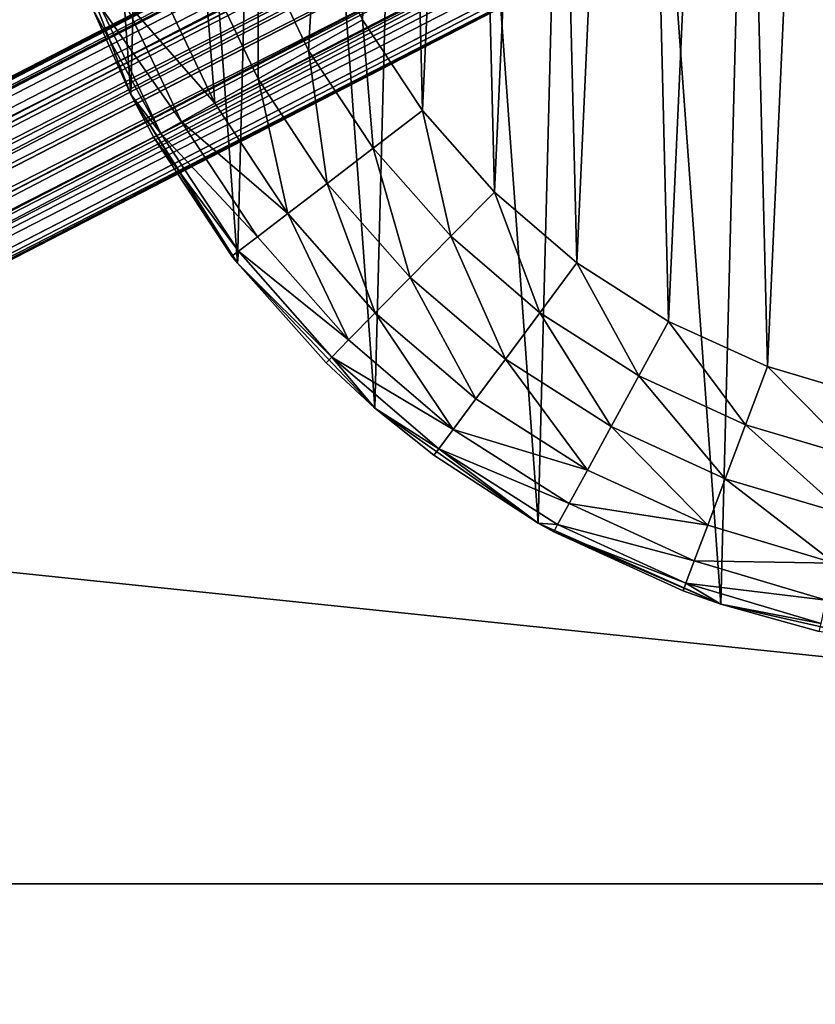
# Model space of a CAD drawing. Header units: millimetres. Extents: x -336 to 335, y 1 to 253.
# Tile 127 of 155: x 188 to 205, y 98 to 119. Entities that reach past the tile are written whole.
import ezdxf

# ---------------------------------------------------------------- set-up
doc = ezdxf.new("R2010")
doc.units = ezdxf.units.MM
doc.header["$LTSCALE"] = 25.4
doc.layers.get('0').update_dxf_attribs({"true_color": 0xff5454})

# ---------------------------------------------------------------- blocks, each defined once
blk = doc.blocks.new('COBA-ANTIQUE-III-9043.STL')
at = {"color": 39, "true_color": 0x42361f}
mesh = blk.add_polyface(dxfattribs=at)
corners = [(144.719, 252.715, 161.661), (274.215, 1.257, 161.661), (83.738, 62.238, 161.661), (335.196, 191.734, 161.661)]
mesh.append_faces([[corners[k] for k in face] for face in [(0, 1, 2), (1, 0, 3)]], dxfattribs={"vtx0": -1, "color": 39})
mesh = blk.add_polyface(dxfattribs=at)
corners = [(274.215, 1.257, 167.061), (144.719, 252.715, 167.061), (83.738, 62.238, 167.061), (335.196, 191.734, 167.061)]
mesh.append_faces([[corners[k] for k in face] for face in [(0, 1, 2), (1, 0, 3)]], dxfattribs={"vtx0": -1, "color": 39})
at = {"color": 250, "true_color": 0x262626}
mesh = blk.add_polyface(dxfattribs=at)
corners = [(214.266, 131.37, 151.661), (293.655, 172.185, 151.211), (123.731, 84.49, 150.811)]
mesh.append_faces([[corners[k] for k in face] for face in [(0, 1, 2)]], dxfattribs={"color": 250})
mesh = blk.add_polyface(dxfattribs=at)
corners = [(293.655, 172.185, 151.211), (293.854, 172.1, 150.811), (123.731, 84.49, 150.811)]
mesh.append_faces([[corners[k] for k in face] for face in [(0, 1, 2)]], dxfattribs={"color": 250})
mesh = blk.add_polyface(dxfattribs=at)
corners = [(123.731, 84.49, 150.811), (294.241, 171.899, 150.379), (123.671, 84.058, 150.379), (293.854, 172.1, 150.811)]
mesh.append_faces([[corners[k] for k in face] for face in [(0, 1, 2), (1, 0, 3)]], dxfattribs={"vtx0": -1, "color": 250})
mesh = blk.add_polyface(dxfattribs=at)
corners = [(294.241, 171.899, 150.379), (123.884, 83.87, 150.19), (123.671, 84.058, 150.379), (294.27, 171.616, 150.19)]
mesh.append_faces([[corners[k] for k in face] for face in [(0, 1, 2), (1, 0, 3)]], dxfattribs={"vtx0": -1, "color": 250})
mesh = blk.add_polyface(dxfattribs=at)
corners = [(294.27, 171.616, 150.19), (123.995, 83.755, 150.111), (123.884, 83.87, 150.19)]
mesh.append_faces([[corners[k] for k in face] for face in [(0, 1, 2)]], dxfattribs={"color": 250})
mesh = blk.add_polyface(dxfattribs=at)
corners = [(294.27, 171.616, 150.19), (124.396, 83.176, 149.961), (123.995, 83.755, 150.111)]
mesh.append_faces([[corners[k] for k in face] for face in [(0, 1, 2)]], dxfattribs={"color": 250})
mesh = blk.add_polyface(dxfattribs=at)
corners = [(294.299, 171.459, 150.111), (124.396, 83.176, 149.961), (294.27, 171.616, 150.19)]
mesh.append_faces([[corners[k] for k in face] for face in [(0, 1, 2)]], dxfattribs={"color": 250})
mesh = blk.add_polyface(dxfattribs=at)
corners = [(294.537, 170.796, 149.961), (124.396, 83.176, 149.961), (294.299, 171.459, 150.111)]
mesh.append_faces([[corners[k] for k in face] for face in [(0, 1, 2)]], dxfattribs={"color": 250})
mesh = blk.add_polyface(dxfattribs=at)
corners = [(294.537, 170.796, 149.961), (124.635, 82.513, 150.111), (124.396, 83.176, 149.961)]
mesh.append_faces([[corners[k] for k in face] for face in [(0, 1, 2)]], dxfattribs={"color": 250})
mesh = blk.add_polyface(dxfattribs=at)
corners = [(294.537, 170.796, 149.961), (124.664, 82.356, 150.19), (124.635, 82.513, 150.111)]
mesh.append_faces([[corners[k] for k in face] for face in [(0, 1, 2)]], dxfattribs={"color": 250})
mesh = blk.add_polyface(dxfattribs=at)
corners = [(294.939, 170.217, 150.111), (124.664, 82.356, 150.19), (294.537, 170.796, 149.961)]
mesh.append_faces([[corners[k] for k in face] for face in [(0, 1, 2)]], dxfattribs={"color": 250})
mesh = blk.add_polyface(dxfattribs=at)
corners = [(295.05, 170.102, 150.19), (124.664, 82.356, 150.19), (294.939, 170.217, 150.111)]
mesh.append_faces([[corners[k] for k in face] for face in [(0, 1, 2)]], dxfattribs={"color": 250})
mesh = blk.add_polyface(dxfattribs=at)
corners = [(295.05, 170.102, 150.19), (124.693, 82.073, 150.379), (124.664, 82.356, 150.19), (295.263, 169.914, 150.379)]
mesh.append_faces([[corners[k] for k in face] for face in [(0, 1, 2), (1, 0, 3)]], dxfattribs={"vtx0": -1, "color": 250})
mesh = blk.add_polyface(dxfattribs=at)
corners = [(295.203, 169.482, 150.811), (124.693, 82.073, 150.379), (295.263, 169.914, 150.379), (125.079, 81.872, 150.811)]
mesh.append_faces([[corners[k] for k in face] for face in [(0, 1, 2), (1, 0, 3)]], dxfattribs={"vtx0": -1, "color": 250})
mesh = blk.add_polyface(dxfattribs=at)
corners = [(125.279, 81.786, 151.212), (125.079, 81.872, 150.811), (295.203, 169.482, 150.811)]
mesh.append_faces([[corners[k] for k in face] for face in [(0, 1, 2)]], dxfattribs={"color": 250})
mesh = blk.add_polyface(dxfattribs=at)
corners = [(204.668, 122.602, 151.661), (125.279, 81.786, 151.212), (295.203, 169.482, 150.811)]
mesh.append_faces([[corners[k] for k in face] for face in [(0, 1, 2)]], dxfattribs={"color": 250})
mesh = blk.add_polyface(dxfattribs=at)
corners = [(250.467, 100.986, 198.061), (-249.533, 152.986, 198.061), (-249.533, 100.986, 198.061), (250.467, 152.986, 198.061)]
mesh.append_faces([[corners[k] for k in face] for face in [(0, 1, 2), (1, 0, 3)]], dxfattribs={"vtx0": -1, "color": 250})
mesh = blk.add_polyface(dxfattribs=at)
corners = [(250.467, 152.986, 167.061), (-249.533, 100.986, 167.061), (-249.533, 152.986, 167.061), (250.467, 100.986, 167.061)]
mesh.append_faces([[corners[k] for k in face] for face in [(0, 1, 2), (1, 0, 3)]], dxfattribs={"vtx0": -1, "color": 250})
mesh = blk.add_polyface(dxfattribs=at)
corners = [(188.38, 129.611, 86.661), (188.98, 121.341, 86.661), (188.273, 125.446, 86.661), (189.297, 133.674, 86.661), (190.475, 117.453, 86.661), (190.989, 137.481, 86.661), (192.7, 113.931, 86.661), (193.392, 140.884, 86.661), (195.569, 110.911, 86.661), (196.412, 143.753, 86.661), (198.972, 108.508, 86.661), (199.934, 145.978, 86.661), (202.779, 106.816, 86.661), (203.822, 147.473, 86.661), (206.842, 105.899, 86.661), (207.927, 148.18, 86.661), (211.007, 105.792, 86.661), (212.091, 148.073, 86.661), (215.112, 106.499, 86.661), (216.155, 147.156, 86.661), (219, 107.994, 86.661), (219.961, 145.464, 86.661), (222.522, 110.219, 86.661), (223.365, 143.061, 86.661), (225.542, 113.088, 86.661), (226.234, 140.041, 86.661), (227.945, 116.491, 86.661), (228.458, 136.519, 86.661), (229.637, 120.298, 86.661), (229.953, 132.631, 86.661), (230.554, 124.361, 86.661), (230.661, 128.526, 86.661)]
mesh.append_faces([[corners[k] for k in face] for face in [(0, 1, 2), (30, 29, 31)]], dxfattribs={"vtx0": -1, "color": 250})
mesh.append_faces([[corners[k] for k in face] for face in [(1, 3, 4), (4, 5, 6), (6, 7, 8), (8, 9, 10), (10, 11, 12), (12, 13, 14), (14, 15, 16), (16, 17, 18), (18, 19, 20), (20, 21, 22), (22, 23, 24), (24, 25, 26), (26, 27, 28), (28, 29, 30)]], dxfattribs={"vtx0": -1, "vtx1": -1, "color": 250})
mesh.append_faces([[corners[k] for k in face] for face in [(1, 0, 3), (4, 3, 5), (6, 5, 7), (8, 7, 9), (10, 9, 11), (12, 11, 13), (14, 13, 15), (16, 15, 17), (18, 17, 19), (20, 19, 21), (22, 21, 23), (24, 23, 25), (26, 25, 27), (28, 27, 29)]], dxfattribs={"vtx0": -1, "vtx2": -1, "color": 250})
mesh = blk.add_polyface(dxfattribs=at)
corners = [(193.289, 125.455, 151.661), (193.494, 129.974, 151.661), (193.234, 127.722, 151.661), (193.66, 123.219, 151.661), (194.065, 132.168, 151.661), (194.338, 121.055, 151.661), (194.936, 134.261, 151.661), (195.31, 119.008, 151.661), (196.09, 136.212, 151.661), (196.559, 117.115, 151.661), (197.504, 137.984, 151.661), (198.058, 115.415, 151.661), (199.151, 139.542, 151.661), (199.779, 113.939, 151.661), (200.999, 140.855, 151.661), (201.689, 112.718, 151.661), (203.012, 141.899, 151.661), (203.751, 111.775, 151.661), (205.15, 142.652, 151.661), (205.923, 111.127, 151.661), (207.372, 143.1, 151.661), (208.165, 110.788, 151.661), (209.636, 143.235, 151.661), (210.432, 110.765, 151.661), (211.895, 143.054, 151.661), (212.68, 111.057, 151.661), (214.108, 142.559, 151.661), (214.866, 111.659, 151.661), (216.23, 141.762, 151.661), (216.946, 112.56, 151.661), (218.221, 140.677, 151.661), (218.881, 113.741, 151.661), (220.041, 139.325, 151.661), (220.633, 115.18, 151.661), (221.655, 137.733, 151.661), (222.168, 116.849, 151.661), (223.032, 135.933, 151.661), (223.455, 118.715, 151.661), (224.145, 133.958, 151.661), (224.47, 120.743, 151.661), (224.973, 131.847, 151.661), (225.193, 122.891, 151.661), (225.498, 129.642, 151.661), (225.609, 125.12, 151.661), (225.712, 127.385, 151.661)]
mesh.append_faces([[corners[k] for k in face] for face in [(0, 1, 2), (42, 43, 44)]], dxfattribs={"vtx0": -1, "color": 250})
mesh.append_faces([[corners[k] for k in face] for face in [(1, 3, 4), (4, 5, 6), (6, 7, 8), (8, 9, 10), (10, 11, 12), (12, 13, 14), (14, 15, 16), (16, 17, 18), (18, 19, 20), (20, 21, 22), (22, 23, 24), (24, 25, 26), (26, 27, 28), (28, 29, 30), (30, 31, 32), (32, 33, 34), (34, 35, 36), (36, 37, 38), (38, 39, 40), (40, 41, 42)]], dxfattribs={"vtx0": -1, "vtx1": -1, "color": 250})
mesh.append_faces([[corners[k] for k in face] for face in [(1, 0, 3), (4, 3, 5), (6, 5, 7), (8, 7, 9), (10, 9, 11), (12, 11, 13), (14, 13, 15), (16, 15, 17), (18, 17, 19), (20, 19, 21), (22, 21, 23), (24, 23, 25), (26, 25, 27), (28, 27, 29), (30, 29, 31), (32, 31, 33), (34, 33, 35), (36, 35, 37), (38, 37, 39), (40, 39, 41), (42, 41, 43)]], dxfattribs={"vtx0": -1, "vtx2": -1, "color": 250})
mesh = blk.add_polyface(dxfattribs=at)
corners = [(214.266, 131.37, 151.661), (123.731, 84.49, 150.811), (203.111, 125.625, 151.661)]
mesh.append_faces([[corners[k] for k in face] for face in [(0, 1, 2)]], dxfattribs={"color": 250})
mesh = blk.add_polyface(dxfattribs=at)
corners = [(203.111, 125.625, 151.661), (123.731, 84.49, 150.811), (123.777, 84.702, 151.213)]
mesh.append_faces([[corners[k] for k in face] for face in [(0, 1, 2)]], dxfattribs={"color": 250})
mesh = blk.add_polyface(dxfattribs=at)
corners = [(203.111, 125.625, 151.661), (123.777, 84.702, 151.213), (123.797, 84.78, 151.661)]
mesh.append_faces([[corners[k] for k in face] for face in [(0, 1, 2)]], dxfattribs={"color": 250})
mesh = blk.add_polyface(dxfattribs=at)
corners = [(123.777, 84.702, 152.11), (203.115, 125.607, 151.906), (123.797, 84.78, 151.661)]
mesh.append_faces([[corners[k] for k in face] for face in [(0, 1, 2)]], dxfattribs={"color": 250})
mesh = blk.add_polyface(dxfattribs=at)
corners = [(203.164, 125.396, 152.511), (203.115, 125.607, 151.906), (123.777, 84.702, 152.11)]
mesh.append_faces([[corners[k] for k in face] for face in [(0, 1, 2)]], dxfattribs={"color": 250})
mesh = blk.add_polyface(dxfattribs=at)
corners = [(203.115, 125.607, 151.906), (203.111, 125.625, 151.661), (123.797, 84.78, 151.661)]
mesh.append_faces([[corners[k] for k in face] for face in [(0, 1, 2)]], dxfattribs={"color": 250})
mesh = blk.add_polyface(dxfattribs=at)
corners = [(203.349, 124.791, 153.133), (123.731, 84.49, 152.511), (123.661, 83.754, 153.133), (203.164, 125.396, 152.511)]
mesh.append_faces([[corners[k] for k in face] for face in [(0, 1, 2), (1, 0, 3)]], dxfattribs={"vtx0": -1, "color": 250})
mesh = blk.add_polyface(dxfattribs=at)
corners = [(203.164, 125.396, 152.511), (123.777, 84.702, 152.11), (123.731, 84.49, 152.511)]
mesh.append_faces([[corners[k] for k in face] for face in [(0, 1, 2)]], dxfattribs={"color": 250})
mesh = blk.add_polyface(dxfattribs=at)
corners = [(203.499, 124.409, 153.303), (203.349, 124.791, 153.133), (123.661, 83.754, 153.133)]
mesh.append_faces([[corners[k] for k in face] for face in [(0, 1, 2)]], dxfattribs={"color": 250})
mesh = blk.add_polyface(dxfattribs=at)
corners = [(203.499, 124.409, 153.303), (123.661, 83.754, 153.133), (123.709, 83.329, 153.3)]
mesh.append_faces([[corners[k] for k in face] for face in [(0, 1, 2)]], dxfattribs={"color": 250})
mesh = blk.add_polyface(dxfattribs=at)
corners = [(203.688, 124.01, 153.361), (203.499, 124.409, 153.303), (123.709, 83.329, 153.3)]
mesh.append_faces([[corners[k] for k in face] for face in [(0, 1, 2)]], dxfattribs={"color": 250})
mesh = blk.add_polyface(dxfattribs=at)
corners = [(203.688, 124.01, 153.361), (123.709, 83.329, 153.3), (123.861, 82.901, 153.361)]
mesh.append_faces([[corners[k] for k in face] for face in [(0, 1, 2)]], dxfattribs={"color": 250})
mesh = blk.add_polyface(dxfattribs=at)
corners = [(203.903, 123.625, 153.303), (203.688, 124.01, 153.361), (123.861, 82.901, 153.361)]
mesh.append_faces([[corners[k] for k in face] for face in [(0, 1, 2)]], dxfattribs={"color": 250})
mesh = blk.add_polyface(dxfattribs=at)
corners = [(203.903, 123.625, 153.303), (123.861, 82.901, 153.361), (124.121, 82.528, 153.3)]
mesh.append_faces([[corners[k] for k in face] for face in [(0, 1, 2)]], dxfattribs={"color": 250})
mesh = blk.add_polyface(dxfattribs=at)
corners = [(204.127, 123.28, 153.133), (203.903, 123.625, 153.303), (124.121, 82.528, 153.3)]
mesh.append_faces([[corners[k] for k in face] for face in [(0, 1, 2)]], dxfattribs={"color": 250})
mesh = blk.add_polyface(dxfattribs=at)
corners = [(204.127, 123.28, 153.133), (124.121, 82.528, 153.3), (124.439, 82.242, 153.133)]
mesh.append_faces([[corners[k] for k in face] for face in [(0, 1, 2)]], dxfattribs={"color": 250})
mesh = blk.add_polyface(dxfattribs=at)
corners = [(125.079, 81.872, 152.511), (204.127, 123.28, 153.133), (124.439, 82.242, 153.133), (204.512, 122.779, 152.511)]
mesh.append_faces([[corners[k] for k in face] for face in [(0, 1, 2), (1, 0, 3)]], dxfattribs={"vtx0": -1, "color": 250})
mesh = blk.add_polyface(dxfattribs=at)
corners = [(125.079, 81.872, 152.511), (204.655, 122.616, 151.906), (204.512, 122.779, 152.511)]
mesh.append_faces([[corners[k] for k in face] for face in [(0, 1, 2)]], dxfattribs={"color": 250})
mesh = blk.add_polyface(dxfattribs=at)
corners = [(125.079, 81.872, 152.511), (125.279, 81.786, 152.109), (204.655, 122.616, 151.906)]
mesh.append_faces([[corners[k] for k in face] for face in [(0, 1, 2)]], dxfattribs={"color": 250})
mesh = blk.add_polyface(dxfattribs=at)
corners = [(125.279, 81.786, 152.109), (204.668, 122.602, 151.661), (204.655, 122.616, 151.906)]
mesh.append_faces([[corners[k] for k in face] for face in [(0, 1, 2)]], dxfattribs={"color": 250})
mesh = blk.add_polyface(dxfattribs=at)
corners = [(125.279, 81.786, 152.109), (125.353, 81.757, 151.661), (204.668, 122.602, 151.661)]
mesh.append_faces([[corners[k] for k in face] for face in [(0, 1, 2)]], dxfattribs={"color": 250})
mesh = blk.add_polyface(dxfattribs=at)
corners = [(125.353, 81.757, 151.661), (125.279, 81.786, 151.212), (204.668, 122.602, 151.661)]
mesh.append_faces([[corners[k] for k in face] for face in [(0, 1, 2)]], dxfattribs={"color": 250})
mesh = blk.add_polyface(dxfattribs=at)
corners = [(188.98, 121.341, 86.661), (190.475, 117.453, 86.661), (189.683, 119.231, 146.661)]
mesh.append_faces([[corners[k] for k in face] for face in [(0, 1, 2)]], dxfattribs={"color": 250})
mesh = blk.add_polyface(dxfattribs=at)
corners = [(194.183, 118.372, 151.491), (194.338, 121.055, 151.661), (193.133, 120.583, 151.491), (195.31, 119.008, 151.661)]
mesh.append_faces([[corners[k] for k in face] for face in [(0, 1, 2), (1, 0, 3)]], dxfattribs={"vtx0": -1, "color": 250})
mesh = blk.add_polyface(dxfattribs=at)
corners = [(193.132, 117.78, 150.991), (193.133, 120.583, 151.491), (192.01, 120.143, 150.991), (194.183, 118.372, 151.491)]
mesh.append_faces([[corners[k] for k in face] for face in [(0, 1, 2), (1, 0, 3)]], dxfattribs={"vtx0": -1, "color": 250})
mesh = blk.add_polyface(dxfattribs=at)
corners = [(192.23, 117.272, 150.197), (192.01, 120.143, 150.991), (191.046, 119.765, 150.197), (193.132, 117.78, 150.991)]
mesh.append_faces([[corners[k] for k in face] for face in [(0, 1, 2), (1, 0, 3)]], dxfattribs={"vtx0": -1, "color": 250})
mesh = blk.add_polyface(dxfattribs=at)
corners = [(192.23, 117.272, 150.197), (190.306, 119.475, 149.161), (191.538, 116.882, 149.161), (191.046, 119.765, 150.197)]
mesh.append_faces([[corners[k] for k in face] for face in [(0, 1, 2), (1, 0, 3)]], dxfattribs={"vtx0": -1, "color": 250})
mesh = blk.add_polyface(dxfattribs=at)
corners = [(191.538, 116.882, 149.161), (189.841, 119.293, 147.955), (191.103, 116.636, 147.955), (190.306, 119.475, 149.161)]
mesh.append_faces([[corners[k] for k in face] for face in [(0, 1, 2), (1, 0, 3)]], dxfattribs={"vtx0": -1, "color": 250})
mesh = blk.add_polyface(dxfattribs=at)
corners = [(189.841, 119.293, 147.955), (189.683, 119.231, 146.661), (191.103, 116.636, 147.955)]
mesh.append_faces([[corners[k] for k in face] for face in [(0, 1, 2)]], dxfattribs={"color": 250})
mesh = blk.add_polyface(dxfattribs=at)
corners = [(189.683, 119.231, 146.661), (190.475, 117.453, 86.661), (190.475, 117.453, 146.661)]
mesh.append_faces([[corners[k] for k in face] for face in [(0, 1, 2)]], dxfattribs={"color": 250})
mesh = blk.add_polyface(dxfattribs=at)
corners = [(189.683, 119.231, 146.661), (190.475, 117.453, 146.661), (191.103, 116.636, 147.955)]
mesh.append_faces([[corners[k] for k in face] for face in [(0, 1, 2)]], dxfattribs={"color": 250})
mesh = blk.add_polyface(dxfattribs=at)
corners = [(195.531, 116.329, 151.491), (195.31, 119.008, 151.661), (194.183, 118.372, 151.491), (196.559, 117.115, 151.661)]
mesh.append_faces([[corners[k] for k in face] for face in [(0, 1, 2), (1, 0, 3)]], dxfattribs={"vtx0": -1, "color": 250})
mesh = blk.add_polyface(dxfattribs=at)
corners = [(194.573, 115.596, 150.991), (194.183, 118.372, 151.491), (193.132, 117.78, 150.991), (195.531, 116.329, 151.491)]
mesh.append_faces([[corners[k] for k in face] for face in [(0, 1, 2), (1, 0, 3)]], dxfattribs={"vtx0": -1, "color": 250})
mesh = blk.add_polyface(dxfattribs=at)
corners = [(193.75, 114.967, 150.197), (193.132, 117.78, 150.991), (192.23, 117.272, 150.197), (194.573, 115.596, 150.991)]
mesh.append_faces([[corners[k] for k in face] for face in [(0, 1, 2), (1, 0, 3)]], dxfattribs={"vtx0": -1, "color": 250})
mesh = blk.add_polyface(dxfattribs=at)
corners = [(190.475, 117.453, 86.661), (192.587, 114.078, 146.661), (190.955, 116.553, 146.661)]
mesh.append_faces([[corners[k] for k in face] for face in [(0, 1, 2)]], dxfattribs={"color": 250})
mesh = blk.add_polyface(dxfattribs=at)
corners = [(190.475, 117.453, 86.661), (190.955, 116.553, 146.661), (190.475, 117.453, 146.661)]
mesh.append_faces([[corners[k] for k in face] for face in [(0, 1, 2)]], dxfattribs={"color": 250})
mesh = blk.add_polyface(dxfattribs=at)
corners = [(190.475, 117.453, 86.661), (192.7, 113.931, 146.661), (192.587, 114.078, 146.661)]
mesh.append_faces([[corners[k] for k in face] for face in [(0, 1, 2)]], dxfattribs={"color": 250})
mesh = blk.add_polyface(dxfattribs=at)
corners = [(190.475, 117.453, 86.661), (192.7, 113.931, 86.661), (192.7, 113.931, 146.661)]
mesh.append_faces([[corners[k] for k in face] for face in [(0, 1, 2)]], dxfattribs={"color": 250})
mesh = blk.add_polyface(dxfattribs=at)
corners = [(190.475, 117.453, 146.661), (190.955, 116.553, 146.661), (191.103, 116.636, 147.955)]
mesh.append_faces([[corners[k] for k in face] for face in [(0, 1, 2)]], dxfattribs={"color": 250})
mesh = blk.add_polyface(dxfattribs=at)
corners = [(193.75, 114.967, 150.197), (191.538, 116.882, 149.161), (193.119, 114.485, 149.161), (192.23, 117.272, 150.197)]
mesh.append_faces([[corners[k] for k in face] for face in [(0, 1, 2), (1, 0, 3)]], dxfattribs={"vtx0": -1, "color": 250})
mesh = blk.add_polyface(dxfattribs=at)
corners = [(197.149, 114.493, 151.491), (196.559, 117.115, 151.661), (195.531, 116.329, 151.491), (198.058, 115.415, 151.661)]
mesh.append_faces([[corners[k] for k in face] for face in [(0, 1, 2), (1, 0, 3)]], dxfattribs={"vtx0": -1, "color": 250})
mesh = blk.add_polyface(dxfattribs=at)
corners = [(193.119, 114.485, 149.161), (191.103, 116.636, 147.955), (192.722, 114.181, 147.955), (191.538, 116.882, 149.161)]
mesh.append_faces([[corners[k] for k in face] for face in [(0, 1, 2), (1, 0, 3)]], dxfattribs={"vtx0": -1, "color": 250})
mesh = blk.add_polyface(dxfattribs=at)
corners = [(192.722, 114.181, 147.955), (190.955, 116.553, 146.661), (192.587, 114.078, 146.661), (191.103, 116.636, 147.955)]
mesh.append_faces([[corners[k] for k in face] for face in [(0, 1, 2), (1, 0, 3)]], dxfattribs={"vtx0": -1, "color": 250})
mesh = blk.add_polyface(dxfattribs=at)
corners = [(196.303, 113.634, 150.991), (195.531, 116.329, 151.491), (194.573, 115.596, 150.991), (197.149, 114.493, 151.491)]
mesh.append_faces([[corners[k] for k in face] for face in [(0, 1, 2), (1, 0, 3)]], dxfattribs={"vtx0": -1, "color": 250})
mesh = blk.add_polyface(dxfattribs=at)
corners = [(195.576, 112.897, 150.197), (194.573, 115.596, 150.991), (193.75, 114.967, 150.197), (196.303, 113.634, 150.991)]
mesh.append_faces([[corners[k] for k in face] for face in [(0, 1, 2), (1, 0, 3)]], dxfattribs={"vtx0": -1, "color": 250})
mesh = blk.add_polyface(dxfattribs=at)
corners = [(199.008, 112.9, 151.491), (198.058, 115.415, 151.661), (197.149, 114.493, 151.491), (199.779, 113.939, 151.661)]
mesh.append_faces([[corners[k] for k in face] for face in [(0, 1, 2), (1, 0, 3)]], dxfattribs={"vtx0": -1, "color": 250})
mesh = blk.add_polyface(dxfattribs=at)
corners = [(195.018, 112.331, 149.161), (193.75, 114.967, 150.197), (193.119, 114.485, 149.161), (195.576, 112.897, 150.197)]
mesh.append_faces([[corners[k] for k in face] for face in [(0, 1, 2), (1, 0, 3)]], dxfattribs={"vtx0": -1, "color": 250})
mesh = blk.add_polyface(dxfattribs=at)
corners = [(195.018, 112.331, 149.161), (192.722, 114.181, 147.955), (194.667, 111.975, 147.955), (193.119, 114.485, 149.161)]
mesh.append_faces([[corners[k] for k in face] for face in [(0, 1, 2), (1, 0, 3)]], dxfattribs={"vtx0": -1, "color": 250})
mesh = blk.add_polyface(dxfattribs=at)
corners = [(198.289, 111.932, 150.991), (197.149, 114.493, 151.491), (196.303, 113.634, 150.991), (199.008, 112.9, 151.491)]
mesh.append_faces([[corners[k] for k in face] for face in [(0, 1, 2), (1, 0, 3)]], dxfattribs={"vtx0": -1, "color": 250})
mesh = blk.add_polyface(dxfattribs=at)
corners = [(192.722, 114.181, 147.955), (192.587, 114.078, 146.661), (192.7, 113.931, 146.661)]
mesh.append_faces([[corners[k] for k in face] for face in [(0, 1, 2)]], dxfattribs={"color": 250})
mesh = blk.add_polyface(dxfattribs=at)
corners = [(192.722, 114.181, 147.955), (192.7, 113.931, 146.661), (194.667, 111.975, 147.955)]
mesh.append_faces([[corners[k] for k in face] for face in [(0, 1, 2)]], dxfattribs={"color": 250})
mesh = blk.add_polyface(dxfattribs=at)
corners = [(192.7, 113.931, 86.661), (194.548, 111.854, 146.661), (192.7, 113.931, 146.661)]
mesh.append_faces([[corners[k] for k in face] for face in [(0, 1, 2)]], dxfattribs={"color": 250})
mesh = blk.add_polyface(dxfattribs=at)
corners = [(192.7, 113.931, 86.661), (195.569, 110.911, 86.661), (194.548, 111.854, 146.661)]
mesh.append_faces([[corners[k] for k in face] for face in [(0, 1, 2)]], dxfattribs={"color": 250})
mesh = blk.add_polyface(dxfattribs=at)
corners = [(192.7, 113.931, 146.661), (194.548, 111.854, 146.661), (194.667, 111.975, 147.955)]
mesh.append_faces([[corners[k] for k in face] for face in [(0, 1, 2)]], dxfattribs={"color": 250})
mesh = blk.add_polyface(dxfattribs=at)
corners = [(201.07, 111.582, 151.491), (199.779, 113.939, 151.661), (199.008, 112.9, 151.491), (201.689, 112.718, 151.661)]
mesh.append_faces([[corners[k] for k in face] for face in [(0, 1, 2), (1, 0, 3)]], dxfattribs={"vtx0": -1, "color": 250})
mesh = blk.add_polyface(dxfattribs=at)
corners = [(197.672, 111.101, 150.197), (196.303, 113.634, 150.991), (195.576, 112.897, 150.197), (198.289, 111.932, 150.991)]
mesh.append_faces([[corners[k] for k in face] for face in [(0, 1, 2), (1, 0, 3)]], dxfattribs={"vtx0": -1, "color": 250})
mesh = blk.add_polyface(dxfattribs=at)
corners = [(197.198, 110.463, 149.161), (195.576, 112.897, 150.197), (195.018, 112.331, 149.161), (197.672, 111.101, 150.197)]
mesh.append_faces([[corners[k] for k in face] for face in [(0, 1, 2), (1, 0, 3)]], dxfattribs={"vtx0": -1, "color": 250})
mesh = blk.add_polyface(dxfattribs=at)
corners = [(200.493, 110.523, 150.991), (199.008, 112.9, 151.491), (198.289, 111.932, 150.991), (201.07, 111.582, 151.491)]
mesh.append_faces([[corners[k] for k in face] for face in [(0, 1, 2), (1, 0, 3)]], dxfattribs={"vtx0": -1, "color": 250})
mesh = blk.add_polyface(dxfattribs=at)
corners = [(203.296, 110.563, 151.491), (201.689, 112.718, 151.661), (201.07, 111.582, 151.491), (203.751, 111.775, 151.661)]
mesh.append_faces([[corners[k] for k in face] for face in [(0, 1, 2), (1, 0, 3)]], dxfattribs={"vtx0": -1, "color": 250})
mesh = blk.add_polyface(dxfattribs=at)
corners = [(197.198, 110.463, 149.161), (194.667, 111.975, 147.955), (196.9, 110.062, 147.955), (195.018, 112.331, 149.161)]
mesh.append_faces([[corners[k] for k in face] for face in [(0, 1, 2), (1, 0, 3)]], dxfattribs={"vtx0": -1, "color": 250})
mesh = blk.add_polyface(dxfattribs=at)
corners = [(194.667, 111.975, 147.955), (194.548, 111.854, 146.661), (195.569, 110.911, 146.661)]
mesh.append_faces([[corners[k] for k in face] for face in [(0, 1, 2)]], dxfattribs={"color": 250})
mesh = blk.add_polyface(dxfattribs=at)
corners = [(194.667, 111.975, 147.955), (195.569, 110.911, 146.661), (196.9, 110.062, 147.955)]
mesh.append_faces([[corners[k] for k in face] for face in [(0, 1, 2)]], dxfattribs={"color": 250})
mesh = blk.add_polyface(dxfattribs=at)
corners = [(194.548, 111.854, 146.661), (195.569, 110.911, 86.661), (195.569, 110.911, 146.661)]
mesh.append_faces([[corners[k] for k in face] for face in [(0, 1, 2)]], dxfattribs={"color": 250})
mesh = blk.add_polyface(dxfattribs=at)
corners = [(199.997, 109.614, 150.197), (198.289, 111.932, 150.991), (197.672, 111.101, 150.197), (200.493, 110.523, 150.991)]
mesh.append_faces([[corners[k] for k in face] for face in [(0, 1, 2), (1, 0, 3)]], dxfattribs={"vtx0": -1, "color": 250})
mesh = blk.add_polyface(dxfattribs=at)
corners = [(205.641, 109.864, 151.491), (203.751, 111.775, 151.661), (203.296, 110.563, 151.491), (205.923, 111.127, 151.661)]
mesh.append_faces([[corners[k] for k in face] for face in [(0, 1, 2), (1, 0, 3)]], dxfattribs={"vtx0": -1, "color": 250})
mesh = blk.add_polyface(dxfattribs=at)
corners = [(202.871, 109.434, 150.991), (201.07, 111.582, 151.491), (200.493, 110.523, 150.991), (203.296, 110.563, 151.491)]
mesh.append_faces([[corners[k] for k in face] for face in [(0, 1, 2), (1, 0, 3)]], dxfattribs={"vtx0": -1, "color": 250})
mesh = blk.add_polyface(dxfattribs=at)
corners = [(199.997, 109.614, 150.197), (197.198, 110.463, 149.161), (199.617, 108.916, 149.161), (197.672, 111.101, 150.197)]
mesh.append_faces([[corners[k] for k in face] for face in [(0, 1, 2), (1, 0, 3)]], dxfattribs={"vtx0": -1, "color": 250})
mesh = blk.add_polyface(dxfattribs=at)
corners = [(195.569, 110.911, 146.661), (195.569, 110.911, 86.661), (196.799, 109.925, 146.661)]
mesh.append_faces([[corners[k] for k in face] for face in [(0, 1, 2)]], dxfattribs={"color": 250})
mesh = blk.add_polyface(dxfattribs=at)
corners = [(196.799, 109.925, 146.661), (195.569, 110.911, 86.661), (198.972, 108.508, 86.661)]
mesh.append_faces([[corners[k] for k in face] for face in [(0, 1, 2)]], dxfattribs={"color": 250})
mesh = blk.add_polyface(dxfattribs=at)
corners = [(196.9, 110.062, 147.955), (195.569, 110.911, 146.661), (196.799, 109.925, 146.661)]
mesh.append_faces([[corners[k] for k in face] for face in [(0, 1, 2)]], dxfattribs={"color": 250})
mesh = blk.add_polyface(dxfattribs=at)
corners = [(202.507, 108.465, 150.197), (200.493, 110.523, 150.991), (199.997, 109.614, 150.197), (202.871, 109.434, 150.991)]
mesh.append_faces([[corners[k] for k in face] for face in [(0, 1, 2), (1, 0, 3)]], dxfattribs={"vtx0": -1, "color": 250})
mesh = blk.add_polyface(dxfattribs=at)
corners = [(205.378, 108.687, 150.991), (203.296, 110.563, 151.491), (202.871, 109.434, 150.991), (205.641, 109.864, 151.491)]
mesh.append_faces([[corners[k] for k in face] for face in [(0, 1, 2), (1, 0, 3)]], dxfattribs={"vtx0": -1, "color": 250})
mesh = blk.add_polyface(dxfattribs=at)
corners = [(199.617, 108.916, 149.161), (196.9, 110.062, 147.955), (199.378, 108.478, 147.955), (197.198, 110.463, 149.161)]
mesh.append_faces([[corners[k] for k in face] for face in [(0, 1, 2), (1, 0, 3)]], dxfattribs={"vtx0": -1, "color": 250})
mesh = blk.add_polyface(dxfattribs=at)
corners = [(196.9, 110.062, 147.955), (196.799, 109.925, 146.661), (198.972, 108.508, 146.661)]
mesh.append_faces([[corners[k] for k in face] for face in [(0, 1, 2)]], dxfattribs={"color": 250})
mesh = blk.add_polyface(dxfattribs=at)
corners = [(196.799, 109.925, 146.661), (198.972, 108.508, 86.661), (198.972, 108.508, 146.661)]
mesh.append_faces([[corners[k] for k in face] for face in [(0, 1, 2)]], dxfattribs={"color": 250})
mesh = blk.add_polyface(dxfattribs=at)
corners = [(196.9, 110.062, 147.955), (198.972, 108.508, 146.661), (199.378, 108.478, 147.955)]
mesh.append_faces([[corners[k] for k in face] for face in [(0, 1, 2)]], dxfattribs={"color": 250})
mesh = blk.add_polyface(dxfattribs=at)
corners = [(202.507, 108.465, 150.197), (199.617, 108.916, 149.161), (202.228, 107.721, 149.161), (199.997, 109.614, 150.197)]
mesh.append_faces([[corners[k] for k in face] for face in [(0, 1, 2), (1, 0, 3)]], dxfattribs={"vtx0": -1, "color": 250})
mesh = blk.add_polyface(dxfattribs=at)
corners = [(205.153, 107.677, 150.197), (202.871, 109.434, 150.991), (202.507, 108.465, 150.197), (205.378, 108.687, 150.991)]
mesh.append_faces([[corners[k] for k in face] for face in [(0, 1, 2), (1, 0, 3)]], dxfattribs={"vtx0": -1, "color": 250})
mesh = blk.add_polyface(dxfattribs=at)
corners = [(202.228, 107.721, 149.161), (199.378, 108.478, 147.955), (202.052, 107.254, 147.955), (199.617, 108.916, 149.161)]
mesh.append_faces([[corners[k] for k in face] for face in [(0, 1, 2), (1, 0, 3)]], dxfattribs={"vtx0": -1, "color": 250})
mesh = blk.add_polyface(dxfattribs=at)
corners = [(198.972, 108.508, 146.661), (198.972, 108.508, 86.661), (199.296, 108.328, 146.661)]
mesh.append_faces([[corners[k] for k in face] for face in [(0, 1, 2)]], dxfattribs={"color": 250})
mesh = blk.add_polyface(dxfattribs=at)
corners = [(199.296, 108.328, 146.661), (198.972, 108.508, 86.661), (202.779, 106.816, 86.661)]
mesh.append_faces([[corners[k] for k in face] for face in [(0, 1, 2)]], dxfattribs={"color": 250})
mesh = blk.add_polyface(dxfattribs=at)
corners = [(199.378, 108.478, 147.955), (198.972, 108.508, 146.661), (199.296, 108.328, 146.661)]
mesh.append_faces([[corners[k] for k in face] for face in [(0, 1, 2)]], dxfattribs={"color": 250})
mesh = blk.add_polyface(dxfattribs=at)
corners = [(202.052, 107.254, 147.955), (199.296, 108.328, 146.661), (201.992, 107.094, 146.661), (199.378, 108.478, 147.955)]
mesh.append_faces([[corners[k] for k in face] for face in [(0, 1, 2), (1, 0, 3)]], dxfattribs={"vtx0": -1, "color": 250})
mesh = blk.add_polyface(dxfattribs=at)
corners = [(205.153, 107.677, 150.197), (202.228, 107.721, 149.161), (204.979, 106.901, 149.161), (202.507, 108.465, 150.197)]
mesh.append_faces([[corners[k] for k in face] for face in [(0, 1, 2), (1, 0, 3)]], dxfattribs={"vtx0": -1, "color": 250})
mesh = blk.add_polyface(dxfattribs=at)
corners = [(199.296, 108.328, 146.661), (202.779, 106.816, 86.661), (201.992, 107.094, 146.661)]
mesh.append_faces([[corners[k] for k in face] for face in [(0, 1, 2)]], dxfattribs={"color": 250})
mesh = blk.add_polyface(dxfattribs=at)
corners = [(204.979, 106.901, 149.161), (202.052, 107.254, 147.955), (204.87, 106.414, 147.955), (202.228, 107.721, 149.161)]
mesh.append_faces([[corners[k] for k in face] for face in [(0, 1, 2), (1, 0, 3)]], dxfattribs={"vtx0": -1, "color": 250})
mesh = blk.add_polyface(dxfattribs=at)
corners = [(202.052, 107.254, 147.955), (201.992, 107.094, 146.661), (202.779, 106.816, 146.661)]
mesh.append_faces([[corners[k] for k in face] for face in [(0, 1, 2)]], dxfattribs={"color": 250})
mesh = blk.add_polyface(dxfattribs=at)
corners = [(202.052, 107.254, 147.955), (202.779, 106.816, 146.661), (204.87, 106.414, 147.955)]
mesh.append_faces([[corners[k] for k in face] for face in [(0, 1, 2)]], dxfattribs={"color": 250})
mesh = blk.add_polyface(dxfattribs=at)
corners = [(201.992, 107.094, 146.661), (202.779, 106.816, 86.661), (202.779, 106.816, 146.661)]
mesh.append_faces([[corners[k] for k in face] for face in [(0, 1, 2)]], dxfattribs={"color": 250})
mesh = blk.add_polyface(dxfattribs=at)
corners = [(204.833, 106.247, 146.661), (202.779, 106.816, 86.661), (206.842, 105.899, 86.661)]
mesh.append_faces([[corners[k] for k in face] for face in [(0, 1, 2)]], dxfattribs={"color": 250})
mesh = blk.add_polyface(dxfattribs=at)
corners = [(202.779, 106.816, 146.661), (202.779, 106.816, 86.661), (204.833, 106.247, 146.661)]
mesh.append_faces([[corners[k] for k in face] for face in [(0, 1, 2)]], dxfattribs={"color": 250})
mesh = blk.add_polyface(dxfattribs=at)
corners = [(204.87, 106.414, 147.955), (202.779, 106.816, 146.661), (204.833, 106.247, 146.661)]
mesh.append_faces([[corners[k] for k in face] for face in [(0, 1, 2)]], dxfattribs={"color": 250})
mesh = blk.add_polyface(dxfattribs=at)
corners = [(250.467, 100.986, 198.061), (-249.533, 100.986, 167.061), (250.467, 100.986, 167.061), (-249.533, 100.986, 198.061)]
mesh.append_faces([[corners[k] for k in face] for face in [(0, 1, 2), (1, 0, 3)]], dxfattribs={"vtx0": -1, "color": 250})

msp = doc.modelspace()

# ---------------------------------------------------------------- block references
at = {"color": 0}
msp.add_blockref('COBA-ANTIQUE-III-9043.STL', (0, 0), dxfattribs=at)

doc.saveas('drawing.dxf')
